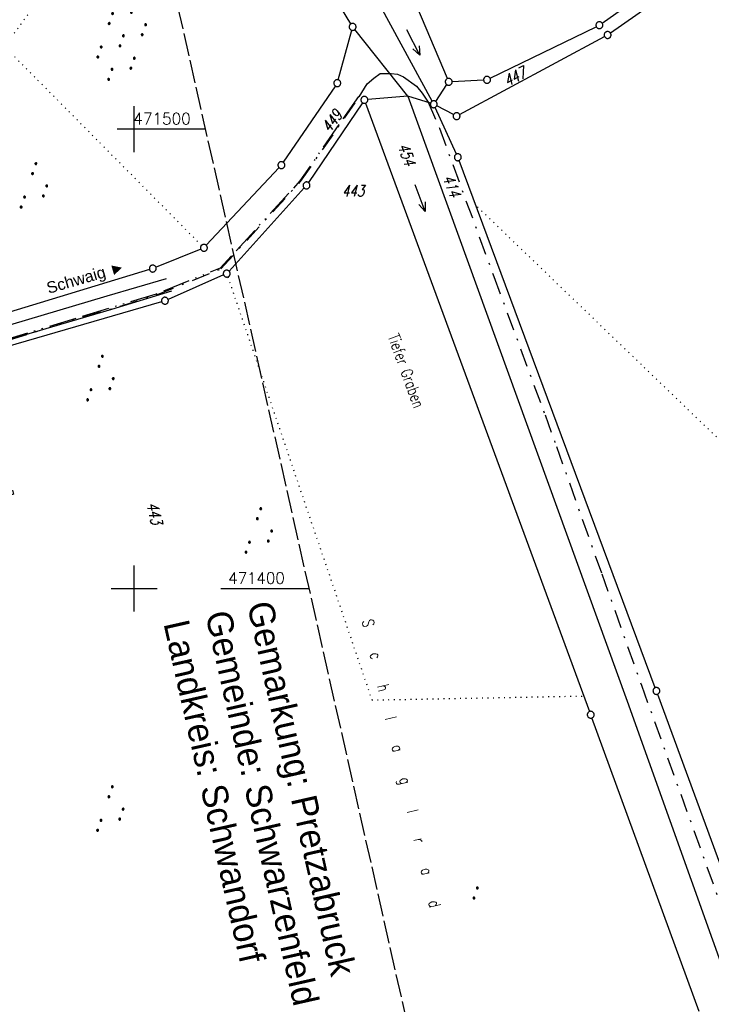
# Model space of a CAD drawing. Extents: x 510526 to 513920, y 467229 to 478797.
# Tile 101 of 256: x 511075 to 511226, y 471309 to 471524. Entities that reach past the tile are written whole.
import ezdxf

# ---------------------------------------------------------------- set-up
doc = ezdxf.new("R2010")
doc.units = 0
doc.header["$LTSCALE"] = 10
doc.header["$MEASUREMENT"] = 0
for name, pattern in [('ACAD_ISO13W100', [37, 12, -3, 12, -3, 0.5, -3, 0.5, -3]), ('LT00', [0]), ('LT08', [0.42, 0.2, -0.1, 0.02, -0.1]), ('LT14', [0.6, 0.5, -0.1]), ('PUNKTX2_STR', [0.6, 0.1, -0.5])]:
    doc.linetypes.add(name, pattern=pattern)
doc.layers.get('0').update_dxf_attribs({"linetype": 'LT00'})
doc.layers.add('-BLATT_95-RAND', color=7, linetype='LT14', plot=False)
for name, color, linetype in [('DFK_BES-NAME', 255, 'LT00'), ('DFK_FLUR_NR', 250, 'LT00'), ('DFK_GZPKT', 250, 'LT00'), ('DFK_KATASTER', 250, 'LT00'), ('DFK_NUTZUNG', 250, 'LT00'), ('DFK_NUTZUNGSGRENZE', 70, 'PUNKTX2_STR'), ('GASLTG', 250, 'ACAD_ISO13W100'), ('GRENZNAME', 250, 'Continuous'), ('ORTSRICHTUNG', 7, 'Continuous'), ('STROM_UNTER', 80, 'LT08'), ('V95_AFBR_BAB', 250, 'LT00'), ('V95_RASTER', 250, 'LT00')]:
    doc.layers.add(name, color=color, linetype=linetype)
doc.styles.add('Beschrift', font='ARIAL.TTF')
doc.styles.get("Standard").update_dxf_attribs({"font": 'romans.shx'})
doc.styles.add('UNIR-H', font='unir_h.shx', dxfattribs={"width": 0.8})

# ---------------------------------------------------------------- blocks, each defined once
blk = doc.blocks.new('SYMB7112')
at = {"color": 0, "linetype": 'ByBlock'}
for p, q in [((-0.13, 0.012919), (-0.13, -0.012919)), ((-0.125, -0.017105), (-0.125, 0.017105)), ((-0.12, 0.019164), (-0.12, -0.019164)), ((-0.115, -0.019796), (-0.115, 0.019796)), ((-0.11, 0.019164), (-0.11, -0.019164)), ((-0.105, -0.017105), (-0.105, 0.017105)), ((-0.1, 0.012919), (-0.1, -0.012919)), ((-0.095, -0.000126), (-0.095, 0.000146)), ((0.1, 0.012919), (0.1, -0.012919)), ((0.105, -0.017105), (0.105, 0.017105)), ((0.11, 0.019164), (0.11, -0.019164)), ((0.115, -0.019796), (0.115, 0.019796)), ((0.12, 0.019164), (0.12, -0.019164)), ((0.125, -0.017105), (0.125, 0.017105)), ((0.13, 0.012919), (0.13, -0.012919)), ((0.135, -0.000126), (0.135, 0.000146))]:
    blk.add_line(p, q, dxfattribs=at)
for points in [[(-0.095, 0), (-0.096981, 0.008678), (-0.10253, 0.015637), (-0.11055, 0.019499), (-0.11945, 0.019499), (-0.12747, 0.015637), (-0.133019, 0.008678), (-0.135, 0)], [(-0.135, 0), (-0.133019, -0.008678), (-0.12747, -0.015637), (-0.11945, -0.019499), (-0.11055, -0.019499), (-0.10253, -0.015637), (-0.096981, -0.008678), (-0.095, 0)], [(0.135, 0), (0.133019, 0.008678), (0.12747, 0.015637), (0.11945, 0.019499), (0.11055, 0.019499), (0.10253, 0.015637), (0.096981, 0.008678), (0.095, 0)], [(0.095, 0), (0.096981, -0.008678), (0.10253, -0.015637), (0.11055, -0.019499), (0.11945, -0.019499), (0.12747, -0.015637), (0.133019, -0.008678), (0.135, 0)]]:
    blk.add_lwpolyline(points, dxfattribs=at)
blk = doc.blocks.new('SYMB7110')
at = {"color": 0, "linetype": 'ByBlock'}
for p, q in [((-0.515, 0.392919), (-0.515, 0.367081)), ((-0.51, 0.362895), (-0.51, 0.397105)), ((-0.505, 0.399164), (-0.505, 0.360836)), ((-0.5, 0.360204), (-0.5, 0.399796)), ((-0.495, 0.399164), (-0.495, 0.360836)), ((-0.49, 0.362895), (-0.49, 0.397105)), ((-0.485, 0.392919), (-0.485, 0.367081)), ((-0.48, 0.379874), (-0.48, 0.380145)), ((-0.285, 0.392919), (-0.285, 0.367081)), ((-0.28, 0.362895), (-0.28, 0.397105)), ((-0.275, 0.399164), (-0.275, 0.360836)), ((-0.27, 0.360204), (-0.27, 0.399796)), ((-0.265, 0.399164), (-0.265, 0.360836)), ((-0.26, 0.362895), (-0.26, 0.397105)), ((-0.255, 0.392919), (-0.255, 0.367081)), ((-0.25, 0.379874), (-0.25, 0.380146)), ((0.255, 0.392919), (0.255, 0.367081)), ((0.26, 0.362895), (0.26, 0.397105)), ((0.265, 0.399164), (0.265, 0.360836)), ((0.27, 0.360204), (0.27, 0.399796)), ((0.275, 0.399164), (0.275, 0.360836)), ((0.28, 0.362895), (0.28, 0.397105)), ((0.285, 0.392919), (0.285, 0.367081)), ((0.29, 0.379874), (0.29, 0.380145)), ((0.485, 0.392919), (0.485, 0.367081)), ((0.49, 0.362895), (0.49, 0.397105)), ((0.495, 0.399164), (0.495, 0.360836)), ((0.5, 0.360204), (0.5, 0.399796)), ((0.505, 0.399164), (0.505, 0.360836)), ((0.51, 0.362895), (0.51, 0.397105)), ((0.515, 0.392919), (0.515, 0.367081)), ((0.52, 0.379874), (0.52, 0.380146)), ((-0.9, 0.012919), (-0.9, -0.012919)), ((-0.895, -0.017106), (-0.895, 0.017105)), ((-0.89, 0.019164), (-0.89, -0.019164)), ((-0.885, -0.019797), (-0.885, 0.019796)), ((-0.88, 0.019164), (-0.88, -0.019164)), ((-0.875, -0.017106), (-0.875, 0.017105)), ((-0.87, 0.012919), (-0.87, -0.012919)), ((-0.865, -0.000126), (-0.865, 0.000145)), ((-0.67, 0.012919), (-0.67, -0.012919)), ((-0.665, -0.017106), (-0.665, 0.017105)), ((-0.66, 0.019164), (-0.66, -0.019164)), ((-0.655, -0.019797), (-0.655, 0.019796)), ((-0.65, 0.019164), (-0.65, -0.019164)), ((-0.645, -0.017106), (-0.645, 0.017105)), ((-0.64, 0.012919), (-0.64, -0.012919)), ((-0.635, -0.000126), (-0.635, 0.000145)), ((-0.13, 0.012919), (-0.13, -0.012919)), ((-0.125, -0.017105), (-0.125, 0.017105)), ((-0.12, 0.019164), (-0.12, -0.019164)), ((-0.115, -0.019796), (-0.115, 0.019796)), ((-0.11, 0.019164), (-0.11, -0.019164)), ((-0.105, -0.017105), (-0.105, 0.017105)), ((-0.1, 0.012919), (-0.1, -0.012919)), ((-0.095, -0.000126), (-0.095, 0.000146)), ((0.1, 0.012919), (0.1, -0.012919)), ((0.105, -0.017105), (0.105, 0.017105)), ((0.11, 0.019164), (0.11, -0.019164)), ((0.115, -0.019796), (0.115, 0.019796)), ((0.12, 0.019164), (0.12, -0.019164)), ((0.125, -0.017105), (0.125, 0.017105)), ((0.13, 0.012919), (0.13, -0.012919)), ((0.135, -0.000126), (0.135, 0.000146)), ((0.64, 0.012919), (0.64, -0.012919)), ((0.645, -0.017105), (0.645, 0.017105)), ((0.65, 0.019164), (0.65, -0.019164)), ((0.655, -0.019796), (0.655, 0.019796)), ((0.66, 0.019164), (0.66, -0.019164)), ((0.665, -0.017105), (0.665, 0.017105)), ((0.67, 0.012919), (0.67, -0.012919)), ((0.675, -0.000126), (0.675, 0.000146)), ((0.87, 0.012919), (0.87, -0.012919)), ((0.875, -0.017105), (0.875, 0.017105)), ((0.88, 0.019164), (0.88, -0.019164)), ((0.885, -0.019796), (0.885, 0.019796)), ((0.89, 0.019164), (0.89, -0.019164)), ((0.895, -0.017105), (0.895, 0.017105)), ((0.9, 0.012919), (0.9, -0.012919)), ((0.905, -0.000126), (0.905, 0.000146)), ((-0.515, -0.367081), (-0.515, -0.392919)), ((-0.51, -0.397105), (-0.51, -0.362895)), ((-0.505, -0.360836), (-0.505, -0.399164)), ((-0.5, -0.399796), (-0.5, -0.360204)), ((-0.495, -0.360836), (-0.495, -0.399164)), ((-0.49, -0.397106), (-0.49, -0.362895)), ((-0.485, -0.367081), (-0.485, -0.392919)), ((-0.48, -0.380126), (-0.48, -0.379855)), ((-0.285, -0.367081), (-0.285, -0.392919)), ((-0.28, -0.397105), (-0.28, -0.362895)), ((-0.275, -0.360836), (-0.275, -0.399164)), ((-0.27, -0.399796), (-0.27, -0.360204)), ((-0.265, -0.360836), (-0.265, -0.399164)), ((-0.26, -0.397105), (-0.26, -0.362895)), ((-0.255, -0.367081), (-0.255, -0.392919)), ((-0.25, -0.380126), (-0.25, -0.379855)), ((0.255, -0.367081), (0.255, -0.392919)), ((0.26, -0.397105), (0.26, -0.362895)), ((0.265, -0.360836), (0.265, -0.399164)), ((0.27, -0.399796), (0.27, -0.360204)), ((0.275, -0.360836), (0.275, -0.399164)), ((0.28, -0.397105), (0.28, -0.362895)), ((0.285, -0.367081), (0.285, -0.392919)), ((0.29, -0.380126), (0.29, -0.379855)), ((0.485, -0.367081), (0.485, -0.392919)), ((0.49, -0.397105), (0.49, -0.362895)), ((0.495, -0.360836), (0.495, -0.399164)), ((0.5, -0.399796), (0.5, -0.360204)), ((0.505, -0.360836), (0.505, -0.399164)), ((0.51, -0.397105), (0.51, -0.362895)), ((0.515, -0.367081), (0.515, -0.392919)), ((0.52, -0.380126), (0.52, -0.379855))]:
    blk.add_line(p, q, dxfattribs=at)
for points in [[(-0.48, 0.38), (-0.481981, 0.388678), (-0.48753, 0.395637), (-0.49555, 0.399499), (-0.50445, 0.399499), (-0.51247, 0.395637), (-0.518019, 0.388678), (-0.52, 0.38), (-0.518019, 0.371322), (-0.51247, 0.364363), (-0.50445, 0.360501), (-0.49555, 0.360501), (-0.48753, 0.364363), (-0.481981, 0.371322), (-0.48, 0.38)], [(-0.25, 0.38), (-0.251981, 0.388678), (-0.25753, 0.395637), (-0.26555, 0.399499), (-0.27445, 0.399499), (-0.28247, 0.395637), (-0.288019, 0.388678), (-0.29, 0.38), (-0.288019, 0.371322), (-0.28247, 0.364363), (-0.27445, 0.360501), (-0.26555, 0.360501), (-0.25753, 0.364363), (-0.251981, 0.371322), (-0.25, 0.38)], [(0.29, 0.38), (0.288019, 0.388678), (0.28247, 0.395637), (0.27445, 0.399499), (0.26555, 0.399499), (0.25753, 0.395637), (0.251981, 0.388678), (0.25, 0.38), (0.251981, 0.371322), (0.25753, 0.364363), (0.26555, 0.360501), (0.27445, 0.360501), (0.28247, 0.364363), (0.288019, 0.371322), (0.29, 0.38)], [(0.52, 0.38), (0.518019, 0.388678), (0.51247, 0.395637), (0.50445, 0.399499), (0.495549, 0.399499), (0.48753, 0.395637), (0.481981, 0.388678), (0.48, 0.38), (0.481981, 0.371322), (0.48753, 0.364363), (0.495549, 0.360501), (0.50445, 0.360501), (0.51247, 0.364363), (0.518019, 0.371322), (0.52, 0.38)], [(-0.865, 0), (-0.866981, 0.008678), (-0.87253, 0.015637), (-0.88055, 0.019498), (-0.88945, 0.019498), (-0.89747, 0.015637), (-0.903019, 0.008678), (-0.905, 0)], [(-0.905, 0), (-0.903019, -0.008678), (-0.89747, -0.015637), (-0.88945, -0.019499), (-0.88055, -0.019499), (-0.87253, -0.015637), (-0.866981, -0.008678), (-0.865, 0)], [(-0.635, 0), (-0.636981, 0.008678), (-0.64253, 0.015637), (-0.65055, 0.019498), (-0.65945, 0.019498), (-0.66747, 0.015637), (-0.673019, 0.008678), (-0.675, 0)], [(-0.675, 0), (-0.673019, -0.008678), (-0.66747, -0.015637), (-0.65945, -0.019499), (-0.65055, -0.019499), (-0.64253, -0.015637), (-0.636981, -0.008678), (-0.635, 0)], [(-0.095, 0), (-0.096981, 0.008678), (-0.10253, 0.015637), (-0.11055, 0.019499), (-0.11945, 0.019499), (-0.12747, 0.015637), (-0.133019, 0.008678), (-0.135, 0)], [(-0.135, 0), (-0.133019, -0.008678), (-0.12747, -0.015637), (-0.11945, -0.019499), (-0.11055, -0.019499), (-0.10253, -0.015637), (-0.096981, -0.008678), (-0.095, 0)], [(0.135, 0), (0.133019, 0.008678), (0.12747, 0.015637), (0.11945, 0.019499), (0.11055, 0.019499), (0.10253, 0.015637), (0.096981, 0.008678), (0.095, 0)], [(0.095, 0), (0.096981, -0.008678), (0.10253, -0.015637), (0.11055, -0.019499), (0.11945, -0.019499), (0.12747, -0.015637), (0.133019, -0.008678), (0.135, 0)], [(0.675, 0), (0.673019, 0.008678), (0.66747, 0.015637), (0.65945, 0.019499), (0.65055, 0.019499), (0.64253, 0.015637), (0.636981, 0.008678), (0.635, 0)], [(0.635, 0), (0.636981, -0.008678), (0.64253, -0.015637), (0.65055, -0.019499), (0.65945, -0.019499), (0.66747, -0.015637), (0.673019, -0.008678), (0.675, 0)], [(0.905, 0), (0.903019, 0.008678), (0.89747, 0.015637), (0.88945, 0.019499), (0.88055, 0.019499), (0.87253, 0.015637), (0.866981, 0.008678), (0.865, 0)], [(0.865, 0), (0.866981, -0.008678), (0.87253, -0.015637), (0.88055, -0.019499), (0.88945, -0.019499), (0.89747, -0.015637), (0.903019, -0.008678), (0.905, 0)], [(-0.48, -0.38), (-0.481981, -0.371322), (-0.48753, -0.364363), (-0.49555, -0.360501), (-0.50445, -0.360501), (-0.51247, -0.364363), (-0.518019, -0.371322), (-0.52, -0.38), (-0.518019, -0.388678), (-0.51247, -0.395637), (-0.50445, -0.399499), (-0.49555, -0.399499), (-0.48753, -0.395637), (-0.481981, -0.388678), (-0.48, -0.38)], [(-0.25, -0.38), (-0.251981, -0.371322), (-0.25753, -0.364363), (-0.26555, -0.360501), (-0.27445, -0.360501), (-0.28247, -0.364363), (-0.288019, -0.371322), (-0.29, -0.38), (-0.288019, -0.388678), (-0.28247, -0.395637), (-0.27445, -0.399499), (-0.26555, -0.399499), (-0.25753, -0.395637), (-0.251981, -0.388678), (-0.25, -0.38)], [(0.29, -0.38), (0.288019, -0.371322), (0.28247, -0.364363), (0.27445, -0.360501), (0.26555, -0.360501), (0.25753, -0.364363), (0.251981, -0.371322), (0.25, -0.38), (0.251981, -0.388678), (0.25753, -0.395637), (0.26555, -0.399499), (0.27445, -0.399499), (0.28247, -0.395637), (0.288019, -0.388678), (0.29, -0.38)], [(0.52, -0.38), (0.518019, -0.371322), (0.51247, -0.364363), (0.50445, -0.360501), (0.495549, -0.360501), (0.48753, -0.364363), (0.481981, -0.371322), (0.48, -0.38), (0.481981, -0.388678), (0.48753, -0.395637), (0.495549, -0.399499), (0.50445, -0.399499), (0.51247, -0.395637), (0.518019, -0.388678), (0.52, -0.38)]]:
    blk.add_lwpolyline(points, dxfattribs=at)
blk = doc.blocks.new('SYMB7242')
at = {"color": 0, "linetype": 'ByBlock'}
for p, q in [((0, 0), (-0.62, 0)), ((-0.19, 0.075), (0, 0)), ((0, 0), (-0.19, -0.075))]:
    blk.add_line(p, q, dxfattribs=at)
blk = doc.blocks.new('SYMB7050')
at = {"color": 0, "linetype": 'ByBlock'}
blk.add_lwpolyline([(0, 0), (0, 0.093), (0.046, 0.058)], dxfattribs=at)
blk = doc.blocks.new('SYMB7010')
at = {"color": 0, "linetype": 'ByBlock'}
for points in [[(-0.031408, 0.499213), (-0.093728, 0.49134), (-0.15457, 0.475719), (-0.212975, 0.452595), (-0.268021, 0.422333), (-0.31884, 0.385411), (-0.36463, 0.342411), (-0.40467, 0.29401), (-0.438329, 0.240973), (-0.465074, 0.184136), (-0.484486, 0.124395), (-0.496256, 0.062692), (-0.5002, 0)], [(-0.5002, 0), (-0.496256, -0.062692), (-0.484486, -0.124395), (-0.465075, -0.184136), (-0.438329, -0.240973), (-0.404671, -0.29401), (-0.36463, -0.342411), (-0.31884, -0.385411), (-0.268021, -0.422333), (-0.212975, -0.452595), (-0.154571, -0.475719), (-0.093728, -0.49134), (-0.031408, -0.499213), (0.031408, -0.499213)], [(0.5002, 0), (0.496256, 0.062692), (0.484485, 0.124395), (0.465074, 0.184136), (0.438329, 0.240973), (0.40467, 0.29401), (0.36463, 0.342411), (0.31884, 0.385411), (0.268021, 0.422333), (0.212975, 0.452595), (0.15457, 0.475719), (0.093728, 0.49134), (0.031408, 0.499213), (-0.031408, 0.499213)], [(0.031408, -0.499213), (0.093728, -0.491341), (0.15457, -0.475719), (0.212975, -0.452595), (0.268021, -0.422333), (0.31884, -0.385411), (0.36463, -0.342411), (0.404671, -0.294011), (0.438329, -0.240974), (0.465075, -0.184136), (0.484486, -0.124395), (0.496256, -0.062692), (0.500201, 0)]]:
    blk.add_lwpolyline(points, dxfattribs=at)
blk = doc.blocks.new('SYMB7111')
at = {"color": 0, "linetype": 'ByBlock'}
for p, q in [((-0.13, 0.202919), (-0.13, 0.177081)), ((-0.125, 0.172895), (-0.125, 0.207105)), ((-0.12, 0.209164), (-0.12, 0.170836)), ((-0.115, 0.170204), (-0.115, 0.209796)), ((-0.11, 0.209164), (-0.11, 0.170836)), ((-0.105, 0.172895), (-0.105, 0.207105)), ((-0.1, 0.202919), (-0.1, 0.177081)), ((-0.095, 0.189874), (-0.095, 0.190146)), ((0.1, 0.202919), (0.1, 0.177081)), ((0.105, 0.172895), (0.105, 0.207105)), ((0.11, 0.209164), (0.11, 0.170836)), ((0.115, 0.170204), (0.115, 0.209796)), ((0.12, 0.209164), (0.12, 0.170836)), ((0.125, 0.172895), (0.125, 0.207105)), ((0.13, 0.202919), (0.13, 0.177081)), ((0.135, 0.189874), (0.135, 0.190146)), ((-0.515, -0.177081), (-0.515, -0.202919)), ((-0.51, -0.207105), (-0.51, -0.172895)), ((-0.505, -0.170836), (-0.505, -0.209164)), ((-0.5, -0.209796), (-0.5, -0.170204)), ((-0.495, -0.170836), (-0.495, -0.209164)), ((-0.49, -0.207105), (-0.49, -0.172895)), ((-0.485, -0.177081), (-0.485, -0.202919)), ((-0.48, -0.190126), (-0.48, -0.189854)), ((-0.285, -0.177081), (-0.285, -0.202919)), ((-0.28, -0.207105), (-0.28, -0.172895)), ((-0.275, -0.170836), (-0.275, -0.209164)), ((-0.27, -0.209796), (-0.27, -0.170204)), ((-0.265, -0.170836), (-0.265, -0.209164)), ((-0.26, -0.207105), (-0.26, -0.172895)), ((-0.255, -0.177081), (-0.255, -0.202919)), ((-0.25, -0.190126), (-0.25, -0.189854)), ((0.255, -0.177081), (0.255, -0.202919)), ((0.26, -0.207105), (0.26, -0.172895)), ((0.265, -0.170836), (0.265, -0.209164)), ((0.27, -0.209796), (0.27, -0.170204)), ((0.275, -0.170836), (0.275, -0.209164)), ((0.28, -0.207105), (0.28, -0.172895)), ((0.285, -0.177081), (0.285, -0.202919)), ((0.29, -0.190126), (0.29, -0.189854)), ((0.485, -0.177081), (0.485, -0.202919)), ((0.49, -0.207105), (0.49, -0.172895)), ((0.495, -0.170836), (0.495, -0.209164)), ((0.5, -0.209796), (0.5, -0.170204)), ((0.505, -0.170836), (0.505, -0.209164)), ((0.51, -0.207105), (0.51, -0.172895)), ((0.515, -0.177081), (0.515, -0.202919)), ((0.52, -0.190126), (0.52, -0.189854))]:
    blk.add_line(p, q, dxfattribs=at)
for points in [[(-0.095, 0.19), (-0.096981, 0.198678), (-0.10253, 0.205637), (-0.11055, 0.209499), (-0.11945, 0.209499), (-0.12747, 0.205637), (-0.133019, 0.198678), (-0.135, 0.19), (-0.133019, 0.181322), (-0.12747, 0.174363), (-0.11945, 0.170501), (-0.11055, 0.170501), (-0.10253, 0.174363), (-0.096981, 0.181322), (-0.095, 0.19)], [(0.135, 0.19), (0.133019, 0.198678), (0.12747, 0.205637), (0.11945, 0.209499), (0.11055, 0.209499), (0.10253, 0.205637), (0.096981, 0.198678), (0.095, 0.19), (0.096981, 0.181322), (0.10253, 0.174363), (0.11055, 0.170501), (0.11945, 0.170501), (0.12747, 0.174363), (0.133019, 0.181322), (0.135, 0.19)], [(-0.48, -0.19), (-0.481981, -0.181322), (-0.48753, -0.174363), (-0.49555, -0.170501), (-0.50445, -0.170501), (-0.51247, -0.174363), (-0.518019, -0.181322), (-0.52, -0.19), (-0.518019, -0.198678), (-0.51247, -0.205637), (-0.50445, -0.209499), (-0.49555, -0.209499), (-0.48753, -0.205637), (-0.481981, -0.198678), (-0.48, -0.19)], [(-0.25, -0.19), (-0.251981, -0.181322), (-0.25753, -0.174363), (-0.26555, -0.170501), (-0.27445, -0.170501), (-0.28247, -0.174363), (-0.288019, -0.181322), (-0.29, -0.19), (-0.288019, -0.198678), (-0.28247, -0.205637), (-0.27445, -0.209499), (-0.26555, -0.209499), (-0.25753, -0.205637), (-0.251981, -0.198678), (-0.25, -0.19)], [(0.29, -0.19), (0.288019, -0.181322), (0.28247, -0.174363), (0.27445, -0.170501), (0.26555, -0.170501), (0.25753, -0.174363), (0.251981, -0.181322), (0.25, -0.19), (0.251981, -0.198678), (0.25753, -0.205637), (0.26555, -0.209499), (0.27445, -0.209499), (0.28247, -0.205637), (0.288019, -0.198678), (0.29, -0.19)], [(0.52, -0.19), (0.518019, -0.181322), (0.51247, -0.174363), (0.50445, -0.170501), (0.49555, -0.170501), (0.48753, -0.174363), (0.481981, -0.181322), (0.48, -0.19), (0.481981, -0.198678), (0.48753, -0.205637), (0.49555, -0.209499), (0.50445, -0.209499), (0.51247, -0.205637), (0.518019, -0.198678), (0.52, -0.19)]]:
    blk.add_lwpolyline(points, dxfattribs=at)

msp = doc.modelspace()

# ---------------------------------------------------------------- linework, layer by layer
at = {"layer": '-BLATT_95-RAND'}
msp.add_lwpolyline([(510736.69, 471875.13), (510940.32, 470972.83), (511220.28, 471036.01), (511016.64, 471938.32), (510736.69, 471875.13)], dxfattribs=at)
at = {"layer": 'DFK_KATASTER'}
for p, q in [((511201.94, 471523.04), (511259.65, 471563.93)), ((511203.73, 471520.91), (511261.47, 471561.55)), ((511147.2, 471522.87), (511140.44, 471534.01)), ((511168.23, 471510.98), (511159.93, 471530.66)), ((511164.9, 471506.06), (511153.66, 471526.77)), ((511144.45, 471510.72), (511147.39, 471521.51)), ((511159.59, 471507.18), (511148.06, 471521.64)), ((511177.53, 471511.05), (511200.66, 471522.28)), ((511170.89, 471503.16), (511202.46, 471520.13)), ((511169.27, 471510.33), (511176.11, 471510.68)), ((511143.83, 471509.38), (511132.49, 471492.77)), ((511165.68, 471506.02), (511168.1, 471509.67)), ((511159.59, 471507.18), (511150.89, 471506.42)), ((511164.54, 471505.62), (511159.59, 471507.18)), ((511159.59, 471507.18), (511207.41, 471375.43)), ((511149.72, 471505.73), (511137.96, 471488.35)), ((511150.4, 471505.65), (511199.19, 471373.21)), ((511170.19, 471494.54), (511165.57, 471504.72)), ((511169.57, 471503.15), (511165.92, 471505.05)), ((511115.71, 471474.69), (511131.56, 471491.6)), ((511213.5, 471378.39), (511170.76, 471493.16)), ((511120.66, 471469.09), (511137.04, 471487.17)), ((511114.5, 471473.86), (511104.76, 471469.91)), ((511103.34, 471469.41), (511046.88, 471452.27)), ((511119.47, 471468.23), (511107.39, 471462.93)), ((511105.98, 471462.42), (511048.41, 471445.68)), ((511207.41, 471375.43), (511252.37, 471249.51)), ((511214.02, 471376.99), (511262.27, 471245.3)), ((511223.04, 471307.94), (511199.71, 471371.81))]:
    msp.add_line(p, q, dxfattribs=at)
at = {"layer": 'DFK_NUTZUNGSGRENZE', "ltscale": 0.2}
for p, q in [((511071.79, 471517.92), (511108.1, 471568.25)), ((511114.67, 471474.67), (511071.79, 471517.92)), ((511174.8, 471483.04), (511398.97, 471267.35)), ((511120.4, 471467.82), (511151.78, 471375.72)), ((511151.78, 471375.72), (511197.95, 471376.59))]:
    msp.add_line(p, q, dxfattribs=at)
at = {"layer": 'GASLTG', "ltscale": 0.05, "flags": 128}
msp.add_lwpolyline([(511148.87, 471507.12), (511136.09, 471488.71), (511118.74, 471469.71), (511104.82, 471464.07), (511064.53, 471451.84), (511073.73, 471420.51), (511035.33, 471409.31), (511034.34, 471409.37), (511033.35, 471409.58), (511031.88, 471409.8), (511030.51, 471409.57), (511029.25, 471408.9), (511028.39, 471408.03), (511027.27, 471407.26), (511026.59, 471406.76), (510992.28, 471396.76), (510921.23, 471376.42), (510919.97, 471376.13), (510915.37, 471374.88), (510914.51, 471374.84), (510914.91, 471371.67), (510914.96, 471371.25), (510914.03, 471371.13)], dxfattribs=at)
at = {"layer": 'STROM_UNTER', "ltscale": 2}
msp.add_lwpolyline([(511064.78, 471451.71), (511104.89, 471463.89), (511118.85, 471469.54), (511136.24, 471488.59), (511149.04, 471507.01), (511150.78, 471509.83), (511152.24, 471511.1), (511153.62, 471512.07), (511155.99, 471512.07), (511157.39, 471511.93), (511158.69, 471511.38), (511161.51, 471509.32), (511162.76, 471507.83), (511164.04, 471505.83), (511166.48, 471500.17), (511166.48, 471500.17), (511178.35, 471467.9), (511189.49, 471437.76), (511191.98, 471430.87), (511201.85, 471403.16), (511210.49, 471378.93), (511210.49, 471378.93), (511236.98, 471305.58)], dxfattribs=at)
at = {"layer": 'V95_AFBR_BAB'}
for points in [[(511106.98, 471467.43), (511094.08, 471463.6), (511072.83, 471457.32), (511050.61, 471450.82), (511028.23, 471444.31)], [(511108.14, 471464.68), (511095.06, 471460.72), (511073.37, 471454.32), (511051.54, 471448), (511029.24, 471440.9), (511022.44, 471438.34), (511012.58, 471434.56)]]:
    msp.add_lwpolyline(points, dxfattribs=at)
at = {"layer": 'V95_RASTER'}
for p, q in [((511100, 471495), (511100, 471505)), ((511115.57, 471500), (511096.28, 471500)), ((511100, 471395), (511100, 471405)), ((511095, 471400), (511105, 471400)), ((511118.85, 471400), (511138.14, 471400))]:
    msp.add_line(p, q, dxfattribs=at)

# ---------------------------------------------------------------- block references
at = {"layer": 'DFK_GZPKT', "xscale": 1.499999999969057, "yscale": 1.5, "zscale": 1.5, "rotation": 251.2881100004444}
for p in [(511201.33, 471522.61), (511147.59, 471522.23), (511203.12, 471520.48), (511144.25, 471510), (511168.52, 471510.29), (511176.86, 471510.72), (511150.14, 471506.35), (511165.26, 471505.4), (511170.23, 471502.8), (511170.5, 471493.86), (511132.07, 471492.15), (511137.54, 471487.73), (511115.2, 471474.14), (511104.06, 471469.63), (511120.16, 471468.53), (511106.7, 471462.63), (511213.76, 471377.69), (511199.45, 471372.51)]:
    msp.add_blockref('SYMB7010', p, dxfattribs=at)
at = {"layer": 'DFK_KATASTER', "yscale": 0.09999999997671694, "zscale": 0.1}
for p, xscale, rotation in [((511164.23, 471507.4), 0.1000000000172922, 298.4943199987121), ((511160.32, 471505.17), 0.1000000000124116, 122.0941599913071)]:
    msp.add_blockref('SYMB7050', p, dxfattribs=dict(at, xscale=xscale, rotation=rotation))
at = {"layer": 'DFK_NUTZUNG', "yscale": 10, "zscale": 10}
for name, p, xscale, rotation in [('SYMB7110', (511097.29, 471519.2), 10, 251.28826), ('SYMB7242', (511162.26, 471516.11), 10, 297.59898), ('SYMB7111', (511078.79, 471487.14), 9.999999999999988, 251.28826), ('SYMB7242', (511163.37, 471482.08), 10, 290.66846), ('SYMB7111', (511093.27, 471445.19), 9.99999999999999, 251.28826), ('SYMB7111', (511127.78, 471412.01), 9.99999999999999, 251.28826), ('SYMB7111', (511095.43, 471351.48), 9.999999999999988, 251.28826), ('SYMB7112', (511174.39, 471333.7), 10, 251.28826)]:
    msp.add_blockref(name, p, dxfattribs=dict(at, xscale=xscale, rotation=rotation))

# ---------------------------------------------------------------- texts
at = {"layer": 'DFK_BES-NAME', "width": 0.75}
for s, rotation, p in [('Tiefer Graben', -70.0175, (511155.22, 471454.87)), ('S    c    h    l    a    g    l    r    a    d', -76.6804, (511149.59, 471392.94))]:
    msp.add_text(s, height=2.5, rotation=rotation, dxfattribs=at).set_placement(p)
at = {"layer": 'DFK_FLUR_NR', "oblique": 13.754, "width": 0.75}
for s, rotation, p in [('447', 27.6138, (511181.34, 471509.19)), ('449', 52.6952, (511142.6, 471499.07)), ('454', -69.988, (511157.36, 471496.31)), ('414', -69.3239, (511167.15, 471489.45)), ('443', -0.0003, (511145.28, 471485.31)), ('443', 282.7179, (511102.71, 471418.42))]:
    msp.add_text(s, height=2.5, rotation=rotation, dxfattribs=at).set_placement(p)
at = {"layer": 'GRENZNAME', "insert": (511130.04, 471397.72), "char_height": 5.6, "width": 96.7422, "attachment_point": 1, "rotation": 282.7179, "style": 'UNIR-H'}
msp.add_mtext('{\\W1;Gemarkung: Pretzabruck\\PGemeinde: Schwarzenfeld\\PLandkreis: Schwandorf}', dxfattribs=at)
at = {"layer": 'ORTSRICHTUNG', "insert": (511090.03, 471465.85), "char_height": 2.5, "width": 21.9529, "attachment_point": 8, "rotation": 16.1756, "style": 'Beschrift'}
msp.add_mtext('Schwaig ►', dxfattribs=at)
at = {"layer": 'V95_RASTER'}
for s, width, p in [(' 471500', 0.972, (511098.16, 471501.02)), (' 471400', 0.958, (511118.85, 471401))]:
    msp.add_text(s, height=2.5, rotation=359.9998, dxfattribs=dict(at, width=width)).set_placement(p)

doc.saveas('drawing.dxf')
